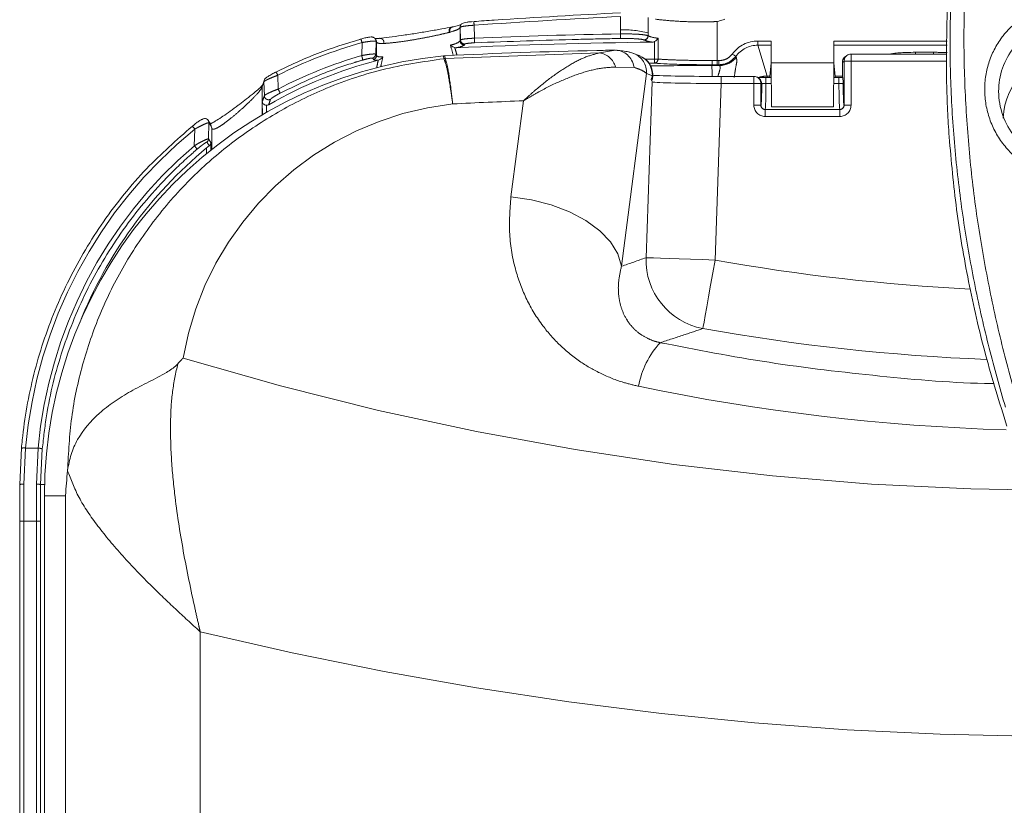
# Model space of a CAD drawing. Header units: millimetres. Extents: x 2 to 601, y 5 to 415.
# Tile 65 of 141: x 38.65 to 45.71, y 355.35 to 360.98. Entities that reach past the tile are written whole.
import ezdxf

# ---------------------------------------------------------------- set-up
doc = ezdxf.new("R2010")
doc.units = ezdxf.units.MM
doc.linetypes.add('PHANTOM', pattern=[12.7, 6.35, -1.27, 1.27, -1.27, 1.27, -1.27])

msp = doc.modelspace()

# ---------------------------------------------------------------- linework, layer by layer
at = {"color": 7, "linetype": 'PHANTOM', "lineweight": 0}
for p, q in [((43.6513, 360.6874), (43.6513, 360.9673)), ((41.7351, 360.8912), (41.7305, 360.89)), ((41.8082, 360.9264), (41.8074, 360.9248)), ((41.8074, 360.9248), (41.8074, 360.8289)), ((41.908, 360.9409), (41.9105, 360.8479)), ((42.9569, 360.8788), (42.9573, 360.907)), ((43.1556, 360.8861), (43.1553, 360.8652)), ((43.1556, 360.865), (43.1556, 360.8861)), ((41.1017, 360.7233), (41.1042, 360.8165)), ((41.2082, 360.8195), (41.2047, 360.8256)), ((41.2082, 360.8195), (41.2082, 360.7226)), ((41.8074, 360.8289), (41.8106, 360.8353)), ((43.1262, 360.8351), (43.126, 360.8353)), ((43.1556, 360.865), (43.1553, 360.8652)), ((43.2013, 360.6984), (43.2013, 360.8233)), ((43.2268, 360.8474), (43.2268, 360.6984)), ((43.9437, 360.8277), (44.0378, 360.8277)), ((43.9437, 360.8277), (43.9437, 360.7978)), ((44.4878, 360.8277), (45.2996, 360.8277)), ((41.7007, 360.7017), (42.8063, 360.7423)), ((42.8063, 360.7423), (42.9216, 360.7625)), ((44.0378, 360.7978), (43.9437, 360.7978)), ((43.9437, 360.7978), (44.0099, 360.5763)), ((45.2993, 360.7978), (44.4878, 360.7978)), ((45.0725, 360.7469), (45.2031, 360.7469)), ((45.0725, 360.734), (45.0725, 360.7469)), ((45.2031, 360.734), (45.2031, 360.7469)), ((41.2022, 360.733), (41.2082, 360.7226)), ((41.6909, 360.7011), (41.6894, 360.7216)), ((41.6909, 360.7011), (41.691, 360.701)), ((41.6991, 360.7223), (41.7006, 360.7018)), ((41.7006, 360.7018), (41.7007, 360.7017)), ((43.1359, 360.697), (43.2013, 360.6984)), ((43.2017, 360.6684), (43.1603, 360.668)), ((43.2013, 360.6984), (43.2268, 360.6984)), ((43.6513, 360.6874), (43.6513, 360.6575)), ((43.6513, 360.6874), (43.6639, 360.6874)), ((43.6639, 360.6874), (43.6639, 360.6575)), ((44.5611, 360.684), (44.5489, 360.6748)), ((44.5489, 360.6748), (44.5489, 360.5649)), ((44.5611, 360.367), (44.5611, 360.684)), ((44.6111, 360.684), (44.5611, 360.684)), ((44.6111, 360.734), (44.6111, 360.684)), ((44.6111, 360.684), (44.6111, 360.367)), ((45.2981, 360.684), (44.6111, 360.684)), ((43.0553, 360.6385), (42.922, 360.6411)), ((43.6134, 360.6521), (43.6694, 360.6521)), ((43.6639, 360.6575), (43.6513, 360.6575)), ((40.4012, 360.5358), (40.388, 360.4991)), ((40.5002, 360.5821), (40.5028, 360.4834)), ((43.1452, 360.5943), (42.9648, 359.2132)), ((43.1407, 359.2746), (43.1847, 360.5348)), ((43.1863, 360.5784), (43.1452, 360.5943)), ((43.6804, 360.524), (43.6804, 360.574)), ((43.9145, 360.524), (43.9145, 360.574)), ((43.9511, 360.559), (43.954, 360.5567)), ((44.0011, 360.567), (44.0011, 360.5244)), ((44.0099, 360.5763), (44.0285, 360.5763)), ((44.0099, 360.567), (44.0099, 360.5763)), ((44.497, 360.5763), (44.5488, 360.5763)), ((44.5245, 360.567), (44.5245, 360.5244)), ((40.388, 360.4991), (40.3875, 360.4978)), ((40.3875, 360.4978), (40.3875, 360.2978)), ((43.6804, 360.524), (43.6362, 359.2573)), ((43.9145, 360.524), (43.6804, 360.524)), ((43.9145, 360.367), (43.9145, 360.524)), ((43.9145, 360.524), (43.9645, 360.524)), ((43.9645, 360.524), (43.9645, 360.367)), ((43.9711, 360.519), (43.9645, 360.524)), ((44.0386, 360.5244), (44.0011, 360.5244)), ((44.5245, 360.5244), (44.487, 360.5244)), ((42.1721, 359.7111), (42.262, 360.3992)), ((40.4193, 360.3673), (40.4204, 360.3169)), ((43.9145, 360.367), (43.9645, 360.367)), ((43.9645, 360.367), (43.9648, 360.3673)), ((43.9948, 360.3373), (43.9944, 360.337)), ((43.9944, 360.287), (43.9944, 360.337)), ((43.9944, 360.337), (44.5311, 360.337)), ((44.5308, 360.3373), (43.9948, 360.3373)), ((44.5311, 360.337), (44.5308, 360.3373)), ((44.5311, 360.287), (44.5311, 360.337)), ((44.5608, 360.3673), (44.5611, 360.367)), ((44.6111, 360.367), (44.5611, 360.367)), ((44.5311, 360.287), (43.9944, 360.287)), ((39.9017, 360.0776), (39.9049, 360.1963)), ((40.0213, 360.217), (40.0064, 360.2416)), ((40.028, 360.2019), (40.0213, 360.217)), ((40.028, 360.2019), (40.028, 360.0512)), ((39.9886, 360.0194), (39.9895, 360.0618)), ((40.0203, 360.0975), (40.0191, 360.0441)), ((38.6917, 357.9093), (38.6799, 357.6503)), ((38.6917, 357.9093), (38.7818, 357.9093)), ((38.7697, 357.6503), (38.7818, 357.9093)), ((38.8116, 357.9038), (38.7996, 357.6487)), ((38.7996, 357.6487), (38.8277, 357.6487)), ((38.9775, 357.5665), (38.8266, 357.5665)), ((38.9775, 340.5165), (38.9775, 357.5665)), ((38.6493, 357.3866), (38.6793, 357.3866)), ((38.6793, 357.3866), (38.6793, 340.5149)), ((38.7691, 357.3866), (38.6793, 357.3866)), ((38.7691, 340.5149), (38.7691, 357.3866)), ((38.799, 357.3866), (38.7691, 357.3866)), ((38.799, 357.3866), (38.799, 340.5149)), ((39.9438, 356.5935), (39.9438, 340.5165))]:
    msp.add_line(p, q, dxfattribs=at)
at = {"color": 7, "linetype": 'Continuous', "lineweight": 15}
for p, q in [((41.7519, 360.9289), (41.7471, 360.9279)), ((41.8106, 360.8353), (41.8082, 360.9264)), ((41.8113, 360.9404), (41.8105, 360.9389)), ((41.2042, 360.8353), (41.2006, 360.8414)), ((41.2047, 360.8256), (41.2022, 360.733)), ((44.0378, 360.8277), (44.0378, 360.6708)), ((44.4878, 360.6708), (44.4878, 360.8277)), ((41.7799, 360.7796), (41.7693, 360.7805)), ((42.9329, 360.7613), (42.9289, 360.7618)), ((43.092, 360.7232), (43.0508, 360.7393)), ((41.2209, 360.6901), (41.2215, 360.6902)), ((41.6894, 360.7216), (41.6991, 360.7223)), ((44.0378, 360.669), (44.0285, 360.5763)), ((44.0378, 360.6708), (44.4878, 360.6708)), ((44.0395, 360.3553), (44.0378, 360.6708)), ((44.4878, 360.6708), (44.486, 360.3553)), ((44.497, 360.5763), (44.4878, 360.669)), ((44.5488, 360.6748), (44.5488, 360.5648)), ((44.5489, 360.6748), (44.5488, 360.6748)), ((44.5811, 360.724), (44.5688, 360.7148)), ((45.2986, 360.734), (44.6111, 360.734)), ((44.6111, 360.734), (44.6111, 360.734)), ((43.6132, 360.6575), (43.6134, 360.6521)), ((40.4023, 360.5444), (40.3897, 360.5097)), ((40.4039, 360.4359), (40.4012, 360.5358)), ((40.403, 360.5463), (40.4025, 360.5451)), ((43.1784, 360.5529), (43.186, 360.5499)), ((43.9145, 360.574), (43.6804, 360.574)), ((43.9145, 360.574), (43.9145, 360.5739)), ((43.9511, 360.559), (43.9445, 360.564)), ((44.0384, 360.567), (44.0011, 360.567)), ((44.5245, 360.567), (44.4872, 360.567)), ((40.3908, 360.2997), (40.3887, 360.3931)), ((44.486, 360.3553), (44.0395, 360.3553)), ((40.017, 360.2333), (40.002, 360.2579)), ((40.0064, 360.2416), (40.0032, 360.1256)), ((40.0221, 360.2197), (40.0207, 360.2232)), ((38.65, 357.6487), (38.6619, 357.9085)), ((38.9929, 357.7476), (38.9929, 357.7483)), ((38.8266, 357.5665), (38.8266, 340.5165)), ((38.6493, 357.3866), (38.6493, 340.5149))]:
    msp.add_line(p, q, dxfattribs=at)
at = {"color": 7, "linetype": 'PHANTOM', "lineweight": 0, "flags": 128}
for points in [[(41.8419, 360.8061), (41.8392, 360.8007), (41.8387, 360.7997)], [(41.1859, 360.6944), (41.1832, 360.6991), (41.1799, 360.7048)], [(43.2013, 360.6984), (43.2014, 360.6927), (43.2015, 360.6873), (43.2015, 360.6822), (43.2016, 360.6777), (43.2016, 360.674), (43.2016, 360.6711), (43.2016, 360.6692), (43.2017, 360.6684)], [(43.7599, 360.7355), (43.7644, 360.7322), (43.7687, 360.7289), (43.7727, 360.726), (43.7763, 360.7233), (43.7793, 360.7211), (43.7816, 360.7193), (43.7832, 360.7182), (43.7839, 360.7176)], [(40.0032, 360.1256), (40.019, 360.0997), (40.0203, 360.0975)], [(42.1721, 359.7111), (42.319, 359.6904), (42.4608, 359.6543), (42.5927, 359.604), (42.7102, 359.5412), (42.8091, 359.4681), (42.8862, 359.3872), (42.9387, 359.3012), (42.9648, 359.2132)], [(43.1407, 359.2746), (43.1604, 359.2739), (43.1955, 359.2727), (43.2448, 359.271), (43.3067, 359.2688), (43.3793, 359.2663), (43.4601, 359.2634), (43.5467, 359.2604), (43.6362, 359.2573)], [(43.5486, 358.7662), (43.5513, 358.7813), (43.5569, 358.813), (43.5654, 358.8603), (43.5763, 358.9216), (43.5893, 358.9946), (43.604, 359.0769), (43.6198, 359.1655), (43.6362, 359.2573)]]:
    msp.add_lwpolyline(points, dxfattribs=at)
at = {"color": 7, "linetype": 'Continuous', "lineweight": 15, "flags": 128}
msp.add_lwpolyline([(43.6134, 360.6521), (43.6136, 360.6447), (43.6139, 360.6329), (43.6144, 360.6164), (43.615, 360.5955), (43.6156, 360.574)], dxfattribs=at)
at = {"color": 7, "linetype": 'PHANTOM', "lineweight": 0}
for centre, radius, start, end in [((41.2183, 360.9), 0.6909, 3.397, 5.61624), ((41.7562, 360.9013), 0.0281, 108.92843, 203.86098), ((41.761, 360.9022), 0.0281, 108.72814, 203.15554), ((41.8371, 360.9256), 0.0297, 153.4838, 181.51451), ((42.9894, 360.2601), 0.6477, 75.12692, 92.83575), ((40.9274, 360.7747), 0.1817, 13.318, 21.80232), ((41.1749, 360.8264), 0.0298, 358.50873, 29.59489), ((41.1784, 360.8203), 0.0298, 358.50092, 30.20827), ((41.2331, 360.8183), 0.0286, 343.85622, 98.50229), ((41.8374, 360.8297), 0.0301, 181.63347, 272.35509), ((41.8407, 360.8361), 0.0301, 181.62982, 272.35398), ((39.6328, 360.7429), 2.2801, 1.81198, 2.64171), ((36.9946, 360.773), 5.9633, 0.69913, 1.01641), ((43.1251, 360.8655), 0.0302, 271.59318, 359.39259), ((43.1254, 360.8653), 0.0302, 271.59323, 359.38645), ((42.7904, 360.6074), 0.1359, 14.37547, 83.24999), ((42.9967, 360.6009), 0.1487, 357.47662, 67.70063), ((40.7684, 360.6188), 0.3493, 12.01613, 17.41679), ((41.1721, 360.7338), 0.0301, 285.03789, 358.44702), ((41.1781, 360.7235), 0.0301, 284.98819, 358.44257), ((41.7106, 360.4981), 0.204, 92.80072, 95.53162), ((41.7116, 360.4995), 0.2025, 93.09421, 95.83538), ((43.1979, 360.6971), 0.0289, 277.38256, 2.56773), ((43.6689, 360.8023), 0.1502, 270.18118, 322.49768), ((44.5988, 360.6749), 0.0499, 126.87365, 180.05901), ((44.611, 360.6841), 0.0499, 126.87325, 180.06283), ((40.3983, 360.5388), 0.1107, 23.02652, 37.10849), ((43.6128, 321.2337), 39.4183, 89.9992, 90.63686), ((43.9145, 360.524), 0.0499, 359.93688, 53.12704), ((40.4175, 360.4999), 0.0295, 160.59603, 181.61522), ((40.3217, 360.3799), 0.2086, 20.75379, 29.74131), ((40.434, 360.4369), 0.0301, 181.89239, 298.74045), ((43.9948, 360.3673), 0.03, 180.08103, 269.92004), ((44.5307, 360.3673), 0.03, 270.0796, 359.91933), ((39.837, 360.1507), 0.0818, 33.88305, 53.25758), ((39.9913, 360.2177), 0.03, 358.63134, 31.25466), ((39.9732, 360.1264), 0.03, 309.13636, 358.49554), ((39.7944, 359.9759), 0.1479, 30.90193, 43.45275), ((43.6428, 359.2596), 0.5023, 178.29187, 259.19024), ((46.1878, 373.5653), 14.5337, 259.88845, 267.14978), ((46.1878, 373.5653), 15.0325, 259.88845, 267.69431), ((43.6938, 358.2473), 0.6151, 137.19313, 170.14059), ((38.6784, 357.8508), 0.06, 77.17434, 105.95394), ((38.7804, 357.8187), 0.0906, 69.86793, 89.12818), ((38.671, 357.5352), 0.1154, 85.57789, 100.48427), ((38.7755, 357.4769), 0.1735, 82.02048, 91.91736)]:
    msp.add_arc(centre, radius, start, end, dxfattribs=at)
at = {"color": 7, "linetype": 'Continuous', "lineweight": 15}
for centre, radius, start, end in [((41.8378, 360.9272), 0.0297, 153.46475, 181.53357), ((43.6128, 321.2337), 39.5883, 90.61816, 92.6538), ((43.6128, 321.2303), 39.5383, 91.19571, 92.77432), ((43.6128, 321.2303), 39.5383, 91.01425, 91.19571), ((46.1878, 360.2532), 0.487, 3.33312, 177.52991), ((41.9966, 357.5665), 3.17, 95.56013, 180), ((41.9966, 357.6487), 3.1388, 104.30781, 119.84018), ((43.0376, 360.5849), 0.1488, 357.49377, 68.55276), ((43.4964, 360.681), 0.1192, 348.64472, 3.12248), ((44.5988, 360.6748), 0.05, 126.86501, 180), ((44.6111, 360.684), 0.05, 90, 126.86501), ((40.4307, 360.5366), 0.0295, 160.80901, 181.60672), ((43.9145, 360.524), 0.05, 53.13499, 90), ((43.9211, 360.5191), 0.05, 359.94329, 48.86499), ((40.417, 360.4986), 0.0295, 160.81244, 181.62027), ((39.9765, 360.2423), 0.0299, 358.65374, 128.06573), ((41.9966, 357.6487), 3.1388, 129.75095, 158.33778)]:
    msp.add_arc(centre, radius, start, end, dxfattribs=at)
at = {"color": 7, "linetype": 'PHANTOM', "lineweight": 0}
for centre, major_axis, ratio, start_param, end_param in [((45.6078, 307.9962), (0, 53.0739), 0.999958, 0.049935, 0.06977), ((43.6513, 360.0377), (0, 6.6601), 0.105104, 1.425206, 1.439897), ((43.6513, 360.0168), (0, 6.6601), 0.075074, 1.423195, 1.439897), ((41.9966, 357.6213), (0, 3.3175), 0.999958, 0.272354, 0.467981), ((43.6128, 320.8689), (0, 40.0153), 0.999958, 0.016393, 0.042557), ((43.9442, 360.5968), (-0.0662, 0.2213), 0.995856, 5.993504, 6.919718), ((41.5078, 360.3041), (0, 0.7682), 0.39054, 5.292462, 5.410775), ((41.5078, 360.3041), (0, -0.7808), 0.422618, 2.142157, 2.226951), ((43.9442, 360.5968), (-0.0577, 0.1926), 0.994622, 5.993504, 6.919718), ((45.0725, 360.7312), (0.18, 0), 0.087489, 1.570796, 2.960282), ((45.2031, 360.7312), (0.18, 0), 0.087489, 1.00201, 1.570796), ((41.9966, 357.6221), (0, 3.2277), 0.999958, 0.280947, 0.481154), ((41.5078, 360.3041), (0, -0.7808), 0.422618, 4.195416, 4.271713), ((41.5078, 360.3041), (0, 0.7682), 0.39054, 1.008606, 1.111566), ((43.6513, 360.7152), (0.5, 0), 0.055531, 4.640455, 4.712389), ((43.7869, 361.1222), (-0.2812, 0.67), 0.255304, 2.10811, 2.120759), ((43.6513, 360.6852), (0.53, 0), 0.052388, 4.640455, 4.712389), ((43.7869, 360.9724), (-0.3646, 0.4933), 0.487963, 1.868912, 1.881873), ((43.6809, 360.5384), (0.5004, 0.0018), 0.02878, 3.271386, 4.711283), ((44.0102, 360.3763), (-0.0573, 0.1916), 0.999991, 5.993504, 6.311159), ((43.9646, 360.5572), (0, 0.19), 0.034921, 3.176499, 4.510206), ((43.9945, 360.5572), (0, 0.22), 0.030159, 3.176499, 4.562952), ((44.531, 360.5572), (0, 0.22), 0.030159, 1.720233, 3.106686), ((44.561, 360.5572), (0, 0.19), 0.034921, 1.77298, 3.106686), ((43.6128, 324.0149), (0, 36.4094), 0.997978, 0.037184, 0.051166), ((41.9966, 358.1774), (0, 2.2126), 0.997978, 0.109848, 1.399282), ((43.9945, 360.367), (0.0566, 0.0566), 0.998783, 2.356803, 3.926382), ((43.9945, 360.367), (0.0213, 0.0213), 0.994749, 2.356803, 3.926382), ((44.531, 360.367), (-0.0566, 0.0566), 0.998783, 2.356803, 3.926382), ((44.531, 360.367), (0.0213, -0.0213), 0.994749, 5.498396, 7.067974), ((41.9966, 357.6213), (0, 3.3175), 0.999958, 0.682218, 1.483883), ((41.9966, 357.6221), (0, 3.2277), 0.999958, 0.706337, 1.481716), ((35.7511, 373.9297), (18.7166, -0.6536), 0.84728, 5.137446, 5.147649), ((46.1878, 398.486), (0, 40.8813), 0.726543, 2.925555, 3.309229), ((46.1878, 373.2618), (0, 15.2289), 0.998709, 2.936325, 3.111095), ((39.1141, 357.3866), (0, 5), 0.086964, 1.518048, 1.570796), ((39.2039, 357.3866), (0, 5), 0.086964, 1.518048, 1.570796), ((39.2338, 357.3866), (0, 4.97), 0.087489, 1.518048, 1.570796), ((46.1878, 396.7227), (0, 40.8813), 0.799926, 2.949478, 3.276406)]:
    msp.add_ellipse(centre, major_axis=major_axis, ratio=ratio, start_param=start_param, end_param=end_param, dxfattribs=at)
at = {"color": 7, "linetype": 'Continuous', "lineweight": 15}
for centre, major_axis, ratio, start_param, end_param in [((43.6809, 360.5883), (0.5503, 0), 0.02617, 3.560244, 4.711474), ((44.0286, 360.4767), (0, 0.1), 0.008727, 0.087266, 0.444843), ((44.4969, 360.4767), (0, 0.1), 0.008727, 5.838342, 6.195919), ((39.0843, 357.3866), (0, 4.97), 0.087489, 1.518048, 1.570796)]:
    msp.add_ellipse(centre, major_axis=major_axis, ratio=ratio, start_param=start_param, end_param=end_param, dxfattribs=at)
for points, knots in [([(45.5183, 362.5742), (45.4815, 362.4121), (45.408, 362.0878), (45.337, 361.5808), (45.2945, 361.0609), (45.2958, 360.7062), (45.2965, 360.5288)], [0, 0, 0, 0, 0.246815, 0.493616, 0.746812, 1, 1, 1, 1]), ([(41.9059, 360.9676), (41.9549, 360.971), (42.3051, 360.9952), (42.6557, 361.0143), (42.9572, 361.0306)], [0, 0, 0, 0, 0.139909, 1, 1, 1, 1]), ([(41.8962, 360.9669), (41.8915, 360.9665), (41.8772, 360.9654), (41.8555, 360.9627), (41.8377, 360.9592), (41.8262, 360.956), (41.8153, 360.9476), (41.8125, 360.9422), (41.8114, 360.9399)], [0, 0, 0, 0, 0.1217, 0.365927, 0.625716, 0.839542, 0.933262, 1, 1, 1, 1]), ([(41.8962, 360.9669), (41.8915, 360.9665), (41.8772, 360.9654), (41.8555, 360.9627), (41.8377, 360.9592), (41.8262, 360.956), (41.8153, 360.9476), (41.8125, 360.9422), (41.8114, 360.9399)], [0, 0, 0, 0, 0.1217, 0.365927, 0.625716, 0.839542, 0.933262, 1, 1, 1, 1]), ([(43.7069, 360.9833), (43.7027, 360.9821), (43.6846, 360.977), (43.6662, 360.9716), (43.6518, 360.9675), (43.6513, 360.9673)], [0, 0, 0, 0, 0.224662, 0.975504, 1, 1, 1, 1]), ([(46.5701, 360.1178), (46.5705, 360.1182), (46.6096, 360.1612), (46.6733, 360.2606), (46.7146, 360.4312), (46.6972, 360.6057), (46.6223, 360.7639), (46.4987, 360.8874), (46.341, 360.9637), (46.1659, 360.9852), (45.9929, 360.9494), (45.8569, 360.8686), (45.7513, 360.7554), (45.6816, 360.6159), (45.6602, 360.4429), (45.698, 360.2705), (45.7912, 360.1193), (45.9283, 360.0074), (46.0942, 359.9467), (46.2704, 359.9452), (46.4404, 360.0003), (46.527, 360.0787), (46.5701, 360.1178)], [0, 0, 0, 0, 0.000488, 0.053787, 0.106787, 0.1602, 0.214059, 0.267791, 0.321087, 0.374352, 0.427929, 0.481529, 0.519001, 0.572121, 0.625229, 0.678832, 0.732721, 0.786298, 0.839512, 0.892902, 0.946715, 1, 1, 1, 1]), ([(41.2288, 360.8466), (41.2504, 360.849), (41.2936, 360.8537), (41.387, 360.8667), (41.4878, 360.8822), (41.5878, 360.8988), (41.6802, 360.9151), (41.7271, 360.9239), (41.7505, 360.9283)], [0, 0, 0, 0, 0.1688077, 0.3381108, 0.4987553, 0.6585249, 0.8295139, 1, 1, 1, 1]), ([(41.8146, 360.9453), (41.8106, 360.9437), (41.8015, 360.9401), (41.7785, 360.934), (41.7566, 360.9299), (41.7508, 360.9289)], [0, 0, 0, 0, 0.360047, 0.830193, 1, 1, 1, 1]), ([(40.4866, 360.6056), (40.5848, 360.6523), (40.7821, 360.746), (40.9911, 360.81), (41.0961, 360.8422)], [0, 0, 0, 0, 0.497585, 1, 1, 1, 1]), ([(41.2004, 360.8408), (41.2001, 360.8417), (41.1987, 360.8454), (41.1935, 360.8501), (41.1867, 360.8542), (41.1802, 360.8563), (41.1741, 360.8571), (41.1653, 360.8571), (41.1515, 360.8553), (41.126, 360.8502), (41.1021, 360.8441), (41.0885, 360.8401), (41.0852, 360.8391)], [0, 0, 0, 0, 0.018369, 0.083054, 0.138468, 0.189339, 0.240266, 0.310527, 0.501846, 0.712538, 0.928902, 1, 1, 1, 1]), ([(41.2344, 360.8478), (41.2307, 360.8473), (41.211, 360.845), (41.2028, 360.8453), (41.1961, 360.8455)], [0, 0, 0, 0, 0.187726, 1, 1, 1, 1]), ([(43.2013, 360.8233), (43.1998, 360.8226), (43.1948, 360.8205), (43.1894, 360.82), (43.1857, 360.8197)], [0, 0, 0, 0, 0.319162, 1, 1, 1, 1]), ([(43.2013, 360.8233), (43.2049, 360.8254), (43.213, 360.83), (43.2212, 360.8387), (43.2254, 360.8448), (43.2268, 360.8473), (43.2268, 360.8474)], [0, 0, 0, 0, 0.314345, 0.71929, 0.991102, 1, 1, 1, 1]), ([(41.7375, 360.7981), (41.7376, 360.798), (41.7387, 360.797), (41.7439, 360.7923), (41.7538, 360.7854), (41.7646, 360.782), (41.7693, 360.7805)], [0, 0, 0, 0, 0.008754, 0.131452, 0.629724, 1, 1, 1, 1]), ([(42.9216, 360.7625), (42.9193, 360.7625), (42.9165, 360.7625), (42.9135, 360.7625), (42.913, 360.7625)], [0, 0, 0, 0, 0.805395, 1, 1, 1, 1]), ([(42.9216, 360.7625), (42.937, 360.7605), (42.9678, 360.7565), (43.0086, 360.7298), (43.0399, 360.6907), (43.052, 360.6572), (43.0551, 360.6393), (43.0553, 360.6385)], [0, 0, 0, 0, 0.24483, 0.489643, 0.734786, 0.98822, 1, 1, 1, 1]), ([(43.0526, 360.7378), (43.0478, 360.7399), (43.0324, 360.7467), (43.0091, 360.751), (42.9779, 360.7572), (42.9468, 360.7601), (42.9329, 360.7613)], [0, 0, 0, 0, 0.096197, 0.306507, 0.689132, 1, 1, 1, 1]), ([(41.2215, 360.6902), (41.2254, 360.6916), (41.2348, 360.6949), (41.2455, 360.7035), (41.2516, 360.7104), (41.2539, 360.7135), (41.254, 360.7136)], [0, 0, 0, 0, 0.280319, 0.681086, 0.992146, 1, 1, 1, 1]), ([(43.186, 360.5499), (43.1875, 360.5597), (43.1917, 360.5859), (43.1856, 360.623), (43.1679, 360.663), (43.144, 360.6946), (43.1191, 360.7079), (43.1094, 360.7131)], [0, 0, 0, 0, 0.15361, 0.409051, 0.565782, 0.831181, 1, 1, 1, 1]), ([(43.6132, 360.6575), (43.5545, 360.658), (43.4369, 360.6589), (43.2933, 360.6628), (43.2298, 360.6667), (43.2017, 360.6684)], [0, 0, 0, 0, 0.357508, 0.715078, 1, 1, 1, 1]), ([(40.4866, 360.6057), (40.4841, 360.6044), (40.4713, 360.598), (40.4487, 360.5856), (40.4235, 360.5693), (40.4124, 360.5627), (40.4037, 360.5494), (40.401, 360.5419), (40.4014, 360.537), (40.4016, 360.5352)], [0, 0, 0, 0, 0.062383, 0.309688, 0.559621, 0.826044, 0.891245, 0.960705, 1, 1, 1, 1]), ([(43.1784, 360.5529), (43.181, 360.5612), (43.1836, 360.5696), (43.1862, 360.5782), (43.1863, 360.5784)], [0, 0, 0, 0, 0.9760856, 1, 1, 1, 1]), ([(43.1847, 360.5348), (43.1847, 360.5349), (43.1826, 360.541), (43.1805, 360.547), (43.1784, 360.5529)], [0, 0, 0, 0, 0.025134, 1, 1, 1, 1]), ([(44.0011, 360.567), (43.9935, 360.567), (43.976, 360.567), (43.9534, 360.5673), (43.9395, 360.5678), (43.9363, 360.5679), (43.9362, 360.5679)], [0, 0, 0, 0, 0.293171, 0.667061, 0.997184, 1, 1, 1, 1]), ([(44.5245, 360.5669), (44.5259, 360.5669), (44.5352, 360.567), (44.5442, 360.567), (44.5518, 360.5671)], [0, 0, 0, 0, 0.151873, 1, 1, 1, 1]), ([(44.5518, 360.5671), (44.5521, 360.5665), (44.5526, 360.5651), (44.5536, 360.549), (44.5542, 360.5307), (44.5545, 360.5191), (44.5545, 360.519)], [0, 0, 0, 0, 0.230017, 0.5110004, 0.9951888, 1, 1, 1, 1]), ([(45.2965, 360.5288), (45.2983, 360.4625), (45.302, 360.3331), (45.3105, 360.204), (45.3146, 360.1411)], [0, 0, 0, 0, 0.512384, 1, 1, 1, 1]), ([(40.3905, 360.5115), (40.3905, 360.5114), (40.3903, 360.5111), (40.3828, 360.5027), (40.3638, 360.4852), (40.3276, 360.4546), (40.2812, 360.4172), (40.2434, 360.3882), (40.2269, 360.3756)], [0, 0, 0, 0, 0.04418, 0.152531, 0.327764, 0.550759, 0.803845, 1, 1, 1, 1]), ([(40.3887, 360.3931), (40.3888, 360.393), (40.3889, 360.3909), (40.3901, 360.3854), (40.3947, 360.3777), (40.4025, 360.3716), (40.4108, 360.3681), (40.4165, 360.3676), (40.4193, 360.3673)], [0, 0, 0, 0, 0.006476, 0.180576, 0.466272, 0.684746, 0.84201, 1, 1, 1, 1]), ([(40.2269, 360.3756), (40.2234, 360.3728), (40.2026, 360.3568), (40.1617, 360.3266), (40.1091, 360.2894), (40.0647, 360.2603), (40.031, 360.2406), (40.0184, 360.2351), (40.0129, 360.2327)], [0, 0, 0, 0, 0.0531586, 0.3096044, 0.5274357, 0.7143494, 0.8743637, 1, 1, 1, 1]), ([(40.4348, 360.3713), (40.4317, 360.3698), (40.4268, 360.3675), (40.4213, 360.3674), (40.4193, 360.3673)], [0, 0, 0, 0, 0.623628, 1, 1, 1, 1]), ([(39.8859, 360.2162), (39.8919, 360.221), (39.9068, 360.2329), (39.928, 360.2487), (39.9451, 360.2601), (39.9554, 360.266), (39.9571, 360.2659), (39.958, 360.2658)], [0, 0, 0, 0, 0.185303, 0.462914, 0.678636, 0.839157, 1, 1, 1, 1]), ([(40.0055, 360.2354), (40.0059, 360.237), (40.007, 360.2418), (40.0061, 360.2501), (40.003, 360.2554), (40.0016, 360.2577)], [0, 0, 0, 0, 0.226739, 0.658228, 1, 1, 1, 1]), ([(38.6619, 357.9085), (38.6638, 357.9283), (38.673, 358.0274), (38.7096, 358.2841), (38.8083, 358.6754), (38.9933, 359.1229), (39.2434, 359.5412), (39.5394, 359.9116), (39.7741, 360.1179), (39.8859, 360.2162)], [0, 0, 0, 0, 0.022285, 0.111481, 0.290212, 0.472704, 0.651439, 0.833961, 1, 1, 1, 1]), ([(45.3146, 360.1411), (45.3301, 359.9676), (45.361, 359.6205), (45.4503, 359.0987), (45.5689, 358.578), (45.6757, 358.2368), (45.7292, 358.0662)], [0, 0, 0, 0, 0.246727, 0.493462, 0.746723, 1, 1, 1, 1]), ([(39.9895, 360.0618), (39.9935, 360.0651), (40, 360.0704), (40.0059, 360.0749), (40.0083, 360.0766)], [0, 0, 0, 0, 0.608217, 1, 1, 1, 1]), ([(40.0083, 360.0766), (40.0109, 360.079), (40.0169, 360.0844), (40.0196, 360.092), (40.0202, 360.0966), (40.0203, 360.0974), (40.0203, 360.0975)], [0, 0, 0, 0, 0.381139, 0.896869, 0.989541, 1, 1, 1, 1]), ([(39.783, 358.5143), (39.7904, 358.5224), (39.8022, 358.5353), (39.8149, 358.5488), (39.8201, 358.5543), (39.8208, 358.555)], [0, 0, 0, 0, 0.59063, 0.943631, 1, 1, 1, 1]), ([(38.9929, 357.7483), (38.9997, 357.7872), (39.0133, 357.8652), (39.0775, 358.0068), (39.184, 358.1348), (39.3247, 358.2432), (39.4449, 358.3177), (39.5746, 358.3832), (39.6886, 358.4422), (39.7573, 358.4874), (39.7799, 358.5111), (39.783, 358.5143)], [0, 0, 0, 0, 0.112445, 0.224935, 0.448781, 0.563993, 0.679204, 0.795925, 0.912228, 0.988031, 1, 1, 1, 1]), ([(38.9775, 357.5665), (38.9776, 357.5675), (38.9809, 357.6279), (38.9869, 357.6882), (38.9929, 357.7476)], [0, 0, 0, 0, 0.01627, 1, 1, 1, 1])]:
    msp.add_open_spline(points, degree=3, knots=knots, dxfattribs=at)
at = {"color": 7, "linetype": 'PHANTOM', "lineweight": 0}
for points, knots in [([(45.6099, 362.5818), (45.5821, 362.4495), (45.5285, 362.1949), (45.4712, 361.784), (45.4336, 361.3663), (45.417, 360.9257), (45.4254, 360.467), (45.4589, 359.9964), (45.5163, 359.5277), (45.5975, 359.068), (45.6967, 358.6203), (45.7757, 358.3371), (45.8151, 358.1957)], [0, 0, 0, 0, 0.104326, 0.2008, 0.297539, 0.393978, 0.495049, 0.596476, 0.697557, 0.798246, 0.899263, 1, 1, 1, 1]), ([(45.718, 358.203), (45.6782, 358.3429), (45.5985, 358.6232), (45.4984, 359.0662), (45.4166, 359.5211), (45.3589, 359.985), (45.3255, 360.4509), (45.3176, 360.9051), (45.3348, 361.3414), (45.3734, 361.7552), (45.432, 362.1624), (45.4866, 362.4149), (45.5149, 362.5461)], [0, 0, 0, 0, 0.100705, 0.201686, 0.302344, 0.403479, 0.504957, 0.606083, 0.702532, 0.799278, 0.895762, 1, 1, 1, 1]), ([(46.6444, 360.0524), (46.5931, 360.005), (46.4903, 359.9098), (46.2872, 359.8427), (46.0765, 359.8448), (45.8781, 359.9191), (45.7145, 360.0558), (45.6036, 360.24), (45.5585, 360.4496), (45.5836, 360.6602), (45.6664, 360.8307), (45.7921, 360.9692), (45.9543, 361.0681), (46.161, 361.1119), (46.3704, 361.0852), (46.5589, 360.9913), (46.7061, 360.8398), (46.7956, 360.6465), (46.8156, 360.4349), (46.7696, 360.224), (46.6863, 360.1097), (46.6444, 360.0524)], [0, 0, 0, 0, 0.053071, 0.106389, 0.159212, 0.212009, 0.265494, 0.319689, 0.373875, 0.427559, 0.480987, 0.518441, 0.57171, 0.624742, 0.67747, 0.730443, 0.784221, 0.838506, 0.892535, 0.946077, 1, 1, 1, 1]), ([(43.6513, 360.9673), (43.6434, 360.9671), (43.631, 360.9666), (43.563, 360.9646), (43.448, 360.9649), (43.3021, 360.9733), (43.2399, 360.9805), (43.2089, 360.984)], [0, 0, 0, 0, 0.043824, 0.068687, 0.378202, 0.689104, 1, 1, 1, 1]), ([(41.7305, 360.89), (41.7094, 360.8848), (41.6674, 360.8745), (41.5842, 360.8569), (41.494, 360.84), (41.403, 360.8253), (41.3186, 360.8144), (41.2799, 360.8117), (41.2605, 360.8104)], [0, 0, 0, 0, 0.172315, 0.344094, 0.503515, 0.663078, 0.831314, 1, 1, 1, 1]), ([(41.8074, 360.9248), (41.8039, 360.9202), (41.796, 360.9096), (41.7572, 360.8979), (41.7351, 360.8912)], [0, 0, 0, 0, 0.429864, 1, 1, 1, 1]), ([(41.908, 360.9409), (41.9021, 360.9406), (41.885, 360.9395), (41.8578, 360.937), (41.8315, 360.9335), (41.813, 360.9297), (41.8098, 360.9275), (41.8082, 360.9264)], [0, 0, 0, 0, 0.116976, 0.33781, 0.558529, 0.779268, 1, 1, 1, 1]), ([(41.2047, 360.8256), (41.2031, 360.8263), (41.2, 360.8279), (41.1823, 360.8275), (41.157, 360.8251), (41.1294, 360.8211), (41.1112, 360.8178), (41.1042, 360.8165)], [0, 0, 0, 0, 0.212995, 0.42476, 0.639318, 0.860866, 1, 1, 1, 1]), ([(41.2605, 360.8104), (41.2497, 360.8101), (41.2198, 360.8094), (41.2127, 360.8156), (41.2082, 360.8195)], [0, 0, 0, 0, 0.3626, 1, 1, 1, 1]), ([(41.7375, 360.7981), (41.7497, 360.8012), (41.7896, 360.8114), (41.8001, 360.8217), (41.8074, 360.8289)], [0, 0, 0, 0, 0.304032, 1, 1, 1, 1]), ([(41.8106, 360.8353), (41.8122, 360.8364), (41.8155, 360.8386), (41.834, 360.842), (41.8604, 360.845), (41.8875, 360.847), (41.9046, 360.8477), (41.9105, 360.8479)], [0, 0, 0, 0, 0.220965, 0.441944, 0.662891, 0.883828, 1, 1, 1, 1]), ([(41.9118, 360.815), (41.9077, 360.8148), (41.8957, 360.8142), (41.8767, 360.8128), (41.8583, 360.8106), (41.8453, 360.8083), (41.8431, 360.8068), (41.8419, 360.8061)], [0, 0, 0, 0, 0.116133, 0.337009, 0.557937, 0.778946, 1, 1, 1, 1]), ([(42.9574, 360.8458), (42.9374, 360.8454), (42.8374, 360.8438), (42.4888, 360.8366), (42.1603, 360.8243), (41.9118, 360.815)], [0, 0, 0, 0, 0.057354, 0.286772, 1, 1, 1, 1]), ([(42.9569, 360.8788), (42.9794, 360.8789), (43.0245, 360.879), (43.0844, 360.8765), (43.1298, 360.8723), (43.1499, 360.8682), (43.1544, 360.8657), (43.1553, 360.8652)], [0, 0, 0, 0, 0.2342479, 0.4684937, 0.7027581, 0.9369917, 1, 1, 1, 1]), ([(43.126, 360.8353), (43.1251, 360.8357), (43.1213, 360.8378), (43.1042, 360.8411), (43.0657, 360.8444), (43.0148, 360.8462), (42.9765, 360.8459), (42.9574, 360.8458)], [0, 0, 0, 0, 0.063029, 0.297326, 0.531611, 0.765823, 1, 1, 1, 1]), ([(43.1857, 360.8197), (43.1834, 360.8201), (43.1531, 360.8247), (43.1391, 360.8301), (43.1262, 360.8351)], [0, 0, 0, 0, 0.076726, 1, 1, 1, 1]), ([(43.1556, 360.865), (43.168, 360.86), (43.1824, 360.8543), (43.2164, 360.8489), (43.224, 360.8478), (43.2268, 360.8474)], [0, 0, 0, 0, 0.793227, 0.922244, 1, 1, 1, 1]), ([(41.8387, 360.7997), (41.8306, 360.7944), (41.8206, 360.7878), (41.7865, 360.7809), (41.7799, 360.7796)], [0, 0, 0, 0, 0.804297, 1, 1, 1, 1]), ([(42.262, 360.3992), (42.2624, 360.3995), (42.2643, 360.4013), (42.2713, 360.4078), (42.2963, 360.431), (42.3625, 360.4901), (42.466, 360.5733), (42.5888, 360.6553), (42.7053, 360.7166), (42.7727, 360.7337), (42.8063, 360.7423)], [0, 0, 0, 0, 0.002023, 0.00985, 0.035875, 0.131287, 0.351765, 0.572135, 0.786232, 1, 1, 1, 1]), ([(38.9929, 357.7483), (38.9994, 357.8756), (39.0124, 358.1307), (39.0931, 358.5072), (39.2181, 358.8738), (39.3931, 359.2247), (39.6147, 359.5547), (39.8735, 359.8484), (40.1641, 360.101), (40.4779, 360.3127), (40.8379, 360.4938), (41.2434, 360.6349), (41.5417, 360.6791), (41.6909, 360.7011)], [0, 0, 0, 0, 0.092259, 0.184808, 0.277047, 0.369622, 0.462526, 0.555028, 0.638988, 0.723272, 0.807152, 0.90359, 1, 1, 1, 1]), ([(41.11, 360.6915), (41.0909, 360.6858), (40.995, 360.6575), (40.793, 360.5876), (40.6189, 360.5033), (40.5168, 360.4538)], [0, 0, 0, 0, 0.093689, 0.468695, 1, 1, 1, 1]), ([(41.1017, 360.7233), (41.1134, 360.7255), (41.137, 360.7298), (41.1681, 360.7338), (41.1907, 360.7353), (41.2005, 360.7346), (41.2018, 360.7333), (41.2022, 360.733)], [0, 0, 0, 0, 0.232155, 0.46574, 0.695339, 0.916534, 1, 1, 1, 1]), ([(41.1799, 360.7048), (41.1797, 360.705), (41.1787, 360.7057), (41.1719, 360.7056), (41.1562, 360.703), (41.1345, 360.6983), (41.1182, 360.6938), (41.11, 360.6915)], [0, 0, 0, 0, 0.082847, 0.302797, 0.532048, 0.766364, 1, 1, 1, 1]), ([(41.2215, 360.6902), (41.2215, 360.6902), (41.2173, 360.6902), (41.1978, 360.6885), (41.1913, 360.6918), (41.1859, 360.6944)], [0, 0, 0, 0, 0.000038, 0.18263, 1, 1, 1, 1]), ([(41.2082, 360.7226), (41.213, 360.7189), (41.2193, 360.7139), (41.2423, 360.7133), (41.2511, 360.7135), (41.254, 360.7136)], [0, 0, 0, 0, 0.681905, 0.896979, 1, 1, 1, 1]), ([(41.691, 360.701), (41.6977, 360.6847), (41.7112, 360.6522), (41.734, 360.5215), (41.7487, 360.4194), (41.754, 360.3807), (41.7545, 360.3767)], [0, 0, 0, 0, 0.393769, 0.7874981, 0.9778587, 1, 1, 1, 1]), ([(41.7007, 360.7017), (41.7064, 360.6854), (41.718, 360.6527), (41.7375, 360.5203), (41.7499, 360.4176), (41.7543, 360.3788), (41.7545, 360.3767)], [0, 0, 0, 0, 0.393784, 0.787524, 0.98875, 1, 1, 1, 1]), ([(43.2268, 360.6984), (43.2534, 360.6967), (43.3134, 360.6928), (43.4489, 360.6889), (43.5599, 360.6879), (43.6154, 360.6875)], [0, 0, 0, 0, 0.284869, 0.642437, 1, 1, 1, 1]), ([(43.6639, 360.6874), (43.6741, 360.6882), (43.6977, 360.69), (43.7326, 360.7057), (43.7508, 360.7256), (43.7599, 360.7355)], [0, 0, 0, 0, 0.275143, 0.637565, 1, 1, 1, 1]), ([(43.7839, 360.7176), (43.7725, 360.7052), (43.7498, 360.6803), (43.7061, 360.6607), (43.6766, 360.6585), (43.6639, 360.6575)], [0, 0, 0, 0, 0.362479, 0.724914, 1, 1, 1, 1]), ([(43.7881, 360.7108), (43.7904, 360.702), (43.795, 360.6842), (43.7824, 360.6341), (43.7762, 360.5875), (43.7736, 360.5674)], [0, 0, 0, 0, 0.360075, 0.723261, 1, 1, 1, 1]), ([(42.922, 360.6411), (42.8813, 360.6388), (42.7999, 360.6341), (42.6583, 360.5944), (42.5083, 360.5346), (42.3821, 360.4702), (42.3021, 360.4236), (42.2728, 360.4058), (42.2647, 360.4008), (42.2625, 360.3995), (42.262, 360.3992)], [0, 0, 0, 0, 0.213703, 0.427738, 0.650545, 0.873467, 0.965698, 0.990602, 0.997975, 1, 1, 1, 1]), ([(43.1452, 360.5943), (43.1365, 360.6018), (43.1188, 360.617), (43.0766, 360.6313), (43.0553, 360.6385)], [0, 0, 0, 0, 0.4937858, 1, 1, 1, 1]), ([(43.6553, 360.574), (43.6609, 360.5901), (43.6756, 360.6325), (43.6718, 360.6446), (43.6694, 360.6521)], [0, 0, 0, 0, 0.3812391, 1, 1, 1, 1]), ([(40.5002, 360.5821), (40.488, 360.5776), (40.4635, 360.5684), (40.4317, 360.5545), (40.4098, 360.5433), (40.4023, 360.5378), (40.4014, 360.5361), (40.4012, 360.5358)], [0, 0, 0, 0, 0.247408, 0.497714, 0.738551, 0.956847, 1, 1, 1, 1]), ([(40.3875, 360.4978), (40.3822, 360.4881), (40.3707, 360.467), (40.3144, 360.4086), (40.2456, 360.3435), (40.1781, 360.2849), (40.1262, 360.244), (40.0875, 360.2172), (40.0677, 360.2061), (40.05, 360.1979), (40.042, 360.1957), (40.0316, 360.1957), (40.0297, 360.1989), (40.028, 360.2019)], [0, 0, 0, 0, 0.151954, 0.32939, 0.504858, 0.634042, 0.722636, 0.782144, 0.844346, 0.84639, 0.916604, 0.922547, 1, 1, 1, 1]), ([(40.4039, 360.4359), (40.4053, 360.4375), (40.4081, 360.4406), (40.4236, 360.4495), (40.4463, 360.4604), (40.4739, 360.4723), (40.4938, 360.4799), (40.5028, 360.4834)], [0, 0, 0, 0, 0.19766, 0.392488, 0.59424, 0.814966, 1, 1, 1, 1]), ([(44.0011, 360.5244), (43.9992, 360.5244), (43.994, 360.5243), (43.9871, 360.524), (43.9799, 360.5232), (43.9743, 360.5221), (43.9715, 360.5205), (43.9712, 360.5194), (43.9711, 360.519)], [0, 0, 0, 0, 0.1183958, 0.3297521, 0.4594214, 0.6795395, 0.9055462, 1, 1, 1, 1]), ([(44.5545, 360.519), (44.5542, 360.5196), (44.5536, 360.5211), (44.5498, 360.5224), (44.5438, 360.5235), (44.5361, 360.5241), (44.5289, 360.5244), (44.525, 360.5244), (44.5245, 360.5244)], [0, 0, 0, 0, 0.1731104, 0.401048, 0.5410995, 0.7547654, 0.9665951, 1, 1, 1, 1]), ([(40.3887, 360.3931), (40.3892, 360.3943), (40.3942, 360.4086), (40.3993, 360.4228), (40.4039, 360.4359)], [0, 0, 0, 0, 0.084156, 1, 1, 1, 1]), ([(40.4485, 360.4105), (40.4476, 360.408), (40.4431, 360.395), (40.4385, 360.3819), (40.4348, 360.3713)], [0, 0, 0, 0, 0.190505, 1, 1, 1, 1]), ([(40.5168, 360.4538), (40.5105, 360.4505), (40.4968, 360.4432), (40.4778, 360.4321), (40.4622, 360.4221), (40.4514, 360.4142), (40.4495, 360.4117), (40.4485, 360.4105)], [0, 0, 0, 0, 0.1885, 0.412165, 0.614205, 0.806685, 1, 1, 1, 1]), ([(40.0064, 360.2416), (40.0051, 360.2419), (40.0027, 360.2427), (39.9885, 360.238), (39.9647, 360.2277), (39.9345, 360.2127), (39.9133, 360.2009), (39.9049, 360.1963)], [0, 0, 0, 0, 0.172423, 0.339929, 0.556442, 0.824413, 1, 1, 1, 1]), ([(39.9017, 360.0776), (39.9145, 360.085), (39.9393, 360.0993), (39.9703, 360.1149), (39.9907, 360.1237), (40.0009, 360.1268), (40.0026, 360.1259), (40.0032, 360.1256)], [0, 0, 0, 0, 0.268714, 0.517614, 0.716035, 0.884786, 1, 1, 1, 1]), ([(39.9922, 360.1031), (39.9917, 360.1032), (39.9905, 360.1036), (39.9832, 360.0996), (39.9688, 360.0898), (39.9472, 360.0735), (39.9302, 360.0593), (39.9212, 360.0519)], [0, 0, 0, 0, 0.107787, 0.268476, 0.463955, 0.718412, 1, 1, 1, 1]), ([(40.0083, 360.0766), (40.0082, 360.0768), (40.0072, 360.0785), (40.0025, 360.0861), (39.9972, 360.0948), (39.9929, 360.102), (39.9922, 360.1031)], [0, 0, 0, 0, 0.018052, 0.188254, 0.869063, 1, 1, 1, 1]), ([(39.9212, 360.0519), (39.9061, 360.0388), (39.8306, 359.9736), (39.6414, 359.7924), (39.3823, 359.4812), (39.1302, 359.0647), (38.9459, 358.6148), (38.8473, 358.2225), (38.8204, 357.9829), (38.8116, 357.9038)], [0, 0, 0, 0, 0.024117, 0.120647, 0.316369, 0.512094, 0.707791, 0.90349, 1, 1, 1, 1]), ([(43.0877, 358.3527), (43.0516, 358.3612), (42.9584, 358.3834), (42.8171, 358.4401), (42.6621, 358.5285), (42.5208, 358.6437), (42.3877, 358.794), (42.2791, 358.9734), (42.196, 359.1953), (42.1521, 359.4438), (42.1655, 359.622), (42.1721, 359.7111)], [0, 0, 0, 0, 0.05424, 0.140219, 0.226246, 0.327234, 0.428322, 0.555079, 0.681973, 0.84093, 1, 1, 1, 1]), ([(42.9648, 359.2132), (42.9567, 359.1777), (42.9404, 359.1068), (42.942, 359.0076), (42.9599, 358.9177), (42.9907, 358.8463), (43.0333, 358.7847), (43.0839, 358.7355), (43.1424, 358.6988), (43.1972, 358.6764), (43.2287, 358.6687), (43.2425, 358.6653)], [0, 0, 0, 0, 0.188672, 0.377244, 0.513935, 0.650432, 0.742794, 0.834829, 0.916271, 0.96325, 1, 1, 1, 1]), ([(43.5486, 358.7662), (43.5032, 358.751), (43.4011, 358.7167), (43.2991, 358.6837), (43.2425, 358.6653)], [0, 0, 0, 0, 0.444381, 1, 1, 1, 1]), ([(43.2425, 358.6653), (43.5019, 358.6151), (44.0219, 358.5144), (44.8163, 358.4226), (45.3567, 358.375), (45.631, 358.372), (45.6379, 358.3719)], [0, 0, 0, 0, 0.3297179, 0.6609905, 0.9915278, 1, 1, 1, 1]), ([(39.783, 358.5143), (39.7689, 358.4487), (39.7406, 358.3176), (39.7284, 358.0936), (39.7336, 357.8491), (39.7625, 357.5377), (39.819, 357.1714), (39.8846, 356.8535), (39.9273, 356.6647), (39.9393, 356.613), (39.9426, 356.5986), (39.9436, 356.5946), (39.9438, 356.5935)], [0, 0, 0, 0, 0.115665, 0.23145, 0.36781, 0.504233, 0.712715, 0.92128, 0.978554, 0.994096, 0.998299, 1, 1, 1, 1]), ([(39.9438, 356.5935), (39.943, 356.5942), (39.8826, 356.6486), (39.7642, 356.7568), (39.5752, 356.938), (39.3828, 357.1376), (39.2039, 357.3518), (39.0635, 357.5582), (39.0164, 357.6845), (38.9929, 357.7476)], [0, 0, 0, 0, 0.001714, 0.133877, 0.266034, 0.44918, 0.632247, 0.816215, 1, 1, 1, 1])]:
    msp.add_open_spline(points, degree=3, knots=knots, dxfattribs=at)

doc.saveas('drawing.dxf')
